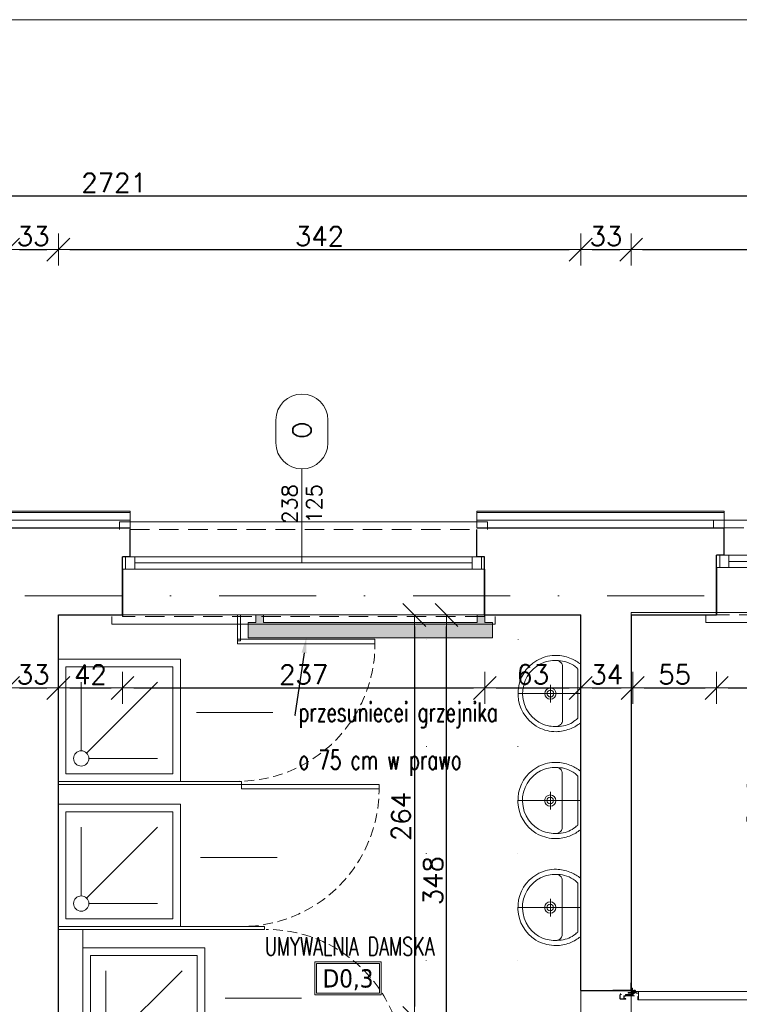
# Model space of a CAD drawing. Header units: millimetres. Extents: x 23192 to 177760, y -399809 to -79279.
# Tile 229 of 256: x 59347 to 59818, y -197768 to -197123. Entities that reach past the tile are written whole.
import ezdxf
from ezdxf import colors
from ezdxf.entities.mleader import LeaderData, LeaderLine
from ezdxf.enums import TextEntityAlignment as Align
from ezdxf.math import Vec2, Vec3

# ---------------------------------------------------------------- set-up
doc = ezdxf.new("R2010")
doc.units = ezdxf.units.MM
for name, pattern in [('CARKOVANA', [7.5, 5, -2.5]), ('CENTER', [0.6, 0.375, -0.075, 0.075, -0.075]), ('DASHDOT', [25.4, 12.7, -6.35, 0, -6.35]), ('DOT', [6.35, 0, -6.35]), ('HIDDEN', [9.525, 6.35, -3.175]), ('Hidden Line', [391.222223, 282.222223, -109])]:
    doc.linetypes.add(name, pattern=pattern)
doc.layers.get('0').update_dxf_attribs({"lineweight": 0})
for name, color, linetype, lineweight in [('!! 0_ Istn-okna', 6, 'Continuous', 13), ('!! 0_ Istn-sciany', 3, 'Continuous', 30), ('!! 0_ Istn-widok', 1, 'Continuous', 15), ('!! 0_Istn-cienka', 4, 'Continuous', 9), ('!! 0_Opis_okna', 8, 'Continuous', 15), ('!! 0_Opis_pom', 9, 'Continuous', 13), ('!! 0_Osie', 1, 'DASHDOT', 13), ('!! 1_ tynk zewn  - nowy', 21, 'Continuous', 20), ('!! 2 ZABUDOWA GK-MDF', 54, 'Continuous', 13), ('!! 2_ remont Ocieplenie', 4, 'ZIGZAG', 5), ('!! 2_Drzwi - nowe remont', 33, 'Continuous', 9), ('!! 2_LEGENDA', 253, 'Continuous', 13), ('!! 2_wypos-sanitarne', 240, 'Continuous', 9), ('!! wymiary osi', 250, 'Continuous', 9), ('0-osie-liniA', 14, 'DASHDOT', 5)]:
    doc.layers.add(name, color=color, linetype=linetype, lineweight=lineweight)
for name, color, linetype, lineweight, plot in [('!! 0_Istn-grzejniki', 7, 'Continuous', 0, False), ('!! 0_ramki', 66, 'Continuous', 9, False), ('Powierzchnia', 140, 'Continuous', 5, False)]:
    doc.layers.add(name, color=color, linetype=linetype, lineweight=lineweight, plot=plot)
doc.layers.add('!! 1_Wyburzenia', color=252, linetype='CARKOVANA', lineweight=13, true_color=0x696969)
doc.styles.add('ARCHETYP', font='romans.shx', dxfattribs={"height": 15})
doc.styles.add('ARIAL', font='tahoma.ttf')
doc.styles.add('ROMANS', font='romans', dxfattribs={"width": 0.7, "height": 12.5})
doc.styles.add('TXT', font='simplex.shx')
doc.linetypes.add('ZIGZAG', pattern='A,0.00254,-5.08,[131,ltypeshp.shx,S=5.08,R=0,X=-5.08,Y=0],-10.16,[131,ltypeshp.shx,S=5.08,R=180,X=5.08,Y=0],-5.08', length=20.32254)
doc.dimstyles.new('DIM50', dxfattribs={"dimscale": 5, "dimtxt": 2.5, "dimasz": 1.5, "dimexe": 0, "dimexo": 0, "dimgap": 0.5, "dimtad": 1, "dimdec": 4, "dimrnd": 0.5, "dimdsep": 46, "dimtxsty": 'TXT', "dimblk1": 'TICK1', "dimblk2": 'TICK1', "dimsah": 1, "dimcen": 0, "dimse1": 1, "dimse2": 1, "dimclrd": 1, "dimclre": 7, "dimclrt": 9, "dimadec": 0, "dimazin": 0, "dimtfac": 1, "dimtdec": 4, "dimtmove": 2, "dimatfit": 3, "dimldrblk": 'TICK1', "dimfxl": 1, "dimtolj": 1, "dimarcsym": 0})

# ---------------------------------------------------------------- blocks, each defined once
blk = doc.blocks.new('okno 2')
at = {"layer": '!! 0_ Istn-okna'}
for points in [[(48598.98, -198670.56), (48361.98, -198670.56)], [(48598.98, -198678.56), (48361.98, -198678.56)], [(48590.98, -198674.56), (48369.98, -198674.56)]]:
    blk.add_lwpolyline(points, dxfattribs=at)
for points in [[(48369.98, -198670.56), (48363.98, -198670.56), (48363.98, -198678.56), (48369.98, -198678.56)], [(48596.98, -198670.56), (48590.98, -198670.56), (48590.98, -198678.56), (48596.98, -198678.56)]]:
    blk.add_lwpolyline(points, close=True, dxfattribs=at)
at = {"layer": '!! 0_ Istn-sciany'}
for points in [[(48366.98, -198670.56), (48366.98, -198652.56)], [(48593.98, -198670.56), (48593.98, -198652.56)], [(48366.98, -198670.56), (48361.98, -198670.56)], [(48361.98, -198678.56), (48361.98, -198670.56)], [(48598.98, -198670.56), (48593.98, -198670.56)], [(48598.98, -198678.56), (48598.98, -198670.56)], [(48361.98, -198678.56), (48361.98, -198709.56)], [(48598.98, -198678.56), (48598.98, -198709.56)]]:
    blk.add_lwpolyline(points, dxfattribs=at)
at = {"layer": '!! 0_ Istn-widok'}
for points in [[(48359.98, -198647.56), (48600.98, -198647.56)], [(48359.98, -198652.56), (48359.98, -198647.56)], [(48600.98, -198652.56), (48600.98, -198647.56)], [(48354.98, -198709.56), (48354.98, -198714.56)], [(48605.98, -198709.56), (48605.98, -198714.56)], [(48605.98, -198714.56), (48354.98, -198714.56)]]:
    blk.add_lwpolyline(points, dxfattribs=at)
at = {"layer": '!! 0_Istn-cienka', "linetype": 'HIDDEN', "ltscale": 2}
for points in [[(48366.98, -198652.56), (48593.98, -198652.56)], [(48598.98, -198709.56), (48361.98, -198709.56)]]:
    blk.add_lwpolyline(points, dxfattribs=at)
blk = doc.blocks.new('BLOK OSI')
at = {"layer": '0-osie-liniA', "ltscale": 5}
blk.add_lwpolyline([(48624.30568, -197562.0883), (53810.60983, -197562.0883)], dxfattribs=at)
blk = doc.blocks.new('drzwi giszet')
blk.add_lwpolyline([(68617.39, -194499.27), (68617.39, -194409.27), (68620.39, -194409.27), (68620.39, -194499.27)], close=True)
blk.add_lwpolyline([(68572.43, -194476.09), (68572.43, -194526.09)])
at = {"linetype": 'HIDDEN'}
blk.add_arc((68617.39, -194499.27), 90, 88.08979, 179.99999, dxfattribs=at)
blk = doc.blocks.new('prysznic')
at = {"layer": '!! 2_wypos-sanitarne'}
for points in [[(39554.32, -197588.58), (39634.32, -197588.58), (39634.32, -197668.58), (39554.32, -197668.58)], [(39559.32, -197593.58), (39629.32, -197593.58), (39629.32, -197663.58), (39559.32, -197663.58)]]:
    blk.add_lwpolyline(points, close=True, dxfattribs=at)
for points in [[(39569.32, -197603.58), (39614.32, -197603.58)], [(39615.78, -197607.12), (39569.32, -197653.58)], [(39619.32, -197608.58), (39619.32, -197653.58)]]:
    blk.add_lwpolyline(points, dxfattribs=at)
blk.add_circle((39619.32, -197603.58), 5, dxfattribs=at)
blk = doc.blocks.new('A$C527aaae0')
at = {"lineweight": 5}
for points in [[(0, 0), (0, -0.4111)], [(0.1863, -0.1214), (0.1863, -0.1211)], [(0.1863, -0.1211), (0.1863, -0.1214)], [(-0.0573, -0.1985), (0.0582, -0.1985)]]:
    blk.add_lwpolyline(points, dxfattribs=at)
for points in [[(0.1915, -0.001), (0.1975, -0.0093), (0.203, -0.0173), (0.2082, -0.025), (0.213, -0.0326), (0.2175, -0.0402), (0.2216, -0.0479), (0.2255, -0.0558), (0.2292, -0.0639), (0.2328, -0.0735), (0.2366, -0.0845), (0.2399, -0.0953), (0.2429, -0.1061), (0.2453, -0.1169), (0.2473, -0.1278), (0.2487, -0.1389), (0.2495, -0.1502), (0.2498, -0.1618), (0.2492, -0.1766), (0.2478, -0.1918), (0.2457, -0.2067), (0.2428, -0.2214), (0.239, -0.2358), (0.2344, -0.25), (0.2289, -0.2639), (0.2225, -0.2775), (0.2132, -0.2936), (0.1947, -0.319), (0.174, -0.3415), (0.1513, -0.361), (0.1268, -0.3776), (0.1005, -0.391), (0.0726, -0.4011), (0.0432, -0.4079), (0.0125, -0.4112), (-0.0191, -0.4105), (-0.0495, -0.4063), (-0.0786, -0.3988), (-0.1062, -0.3881), (-0.1321, -0.3743), (-0.1563, -0.3574), (-0.1786, -0.3374), (-0.1988, -0.3143), (-0.2168, -0.2883), (-0.2237, -0.2746), (-0.2299, -0.2608), (-0.2353, -0.2468), (-0.24, -0.2327), (-0.2438, -0.2183), (-0.2467, -0.2037), (-0.2487, -0.1888), (-0.2498, -0.1735), (-0.2497, -0.1595), (-0.249, -0.1479), (-0.2479, -0.1367), (-0.2463, -0.1256), (-0.2444, -0.1148), (-0.242, -0.104), (-0.2392, -0.0932), (-0.2359, -0.0823), (-0.2322, -0.0712), (-0.2282, -0.0623), (-0.2242, -0.0541), (-0.22, -0.0461), (-0.2157, -0.0381), (-0.2113, -0.0303), (-0.2067, -0.0225), (-0.2019, -0.0148), (-0.1969, -0.0071), (-0.1921, -0.001)], [(0.1608, -0.0198), (0.1622, -0.0209), (0.1634, -0.022), (0.1645, -0.023), (0.1654, -0.024), (0.1663, -0.025), (0.1672, -0.0261), (0.1682, -0.0273), (0.1692, -0.0287), (0.1739, -0.0344), (0.1821, -0.0451), (0.1893, -0.0557), (0.1954, -0.0665), (0.2007, -0.0776), (0.2051, -0.0891), (0.2087, -0.1012), (0.2116, -0.114), (0.2138, -0.1277), (0.2152, -0.1416), (0.216, -0.1551), (0.2162, -0.1682), (0.2158, -0.181), (0.2146, -0.1937), (0.2128, -0.2063), (0.2103, -0.2189), (0.2069, -0.2316), (0.2007, -0.2493), (0.1874, -0.2756), (0.1704, -0.3001), (0.1499, -0.3221), (0.1263, -0.3413), (0.1, -0.3573), (0.0711, -0.3696), (0.0402, -0.3777), (0.0074, -0.3812), (-0.0248, -0.3802), (-0.0555, -0.3745), (-0.0846, -0.3645), (-0.1119, -0.3506), (-0.1369, -0.3331), (-0.1592, -0.3122), (-0.1785, -0.2885), (-0.1945, -0.2622), (-0.2053, -0.2373), (-0.2088, -0.2247), (-0.2117, -0.2119), (-0.2139, -0.1991), (-0.2155, -0.1862), (-0.2165, -0.1732), (-0.2167, -0.1601), (-0.2161, -0.147), (-0.2148, -0.1337), (-0.2129, -0.12), (-0.2097, -0.1056), (-0.2052, -0.0909), (-0.1995, -0.0763), (-0.1928, -0.0622), (-0.1851, -0.049), (-0.1767, -0.0372), (-0.1676, -0.0271), (-0.159, -0.0198)]]:
    blk.add_lwpolyline(points, close=True)
blk.add_lwpolyline([(0.2151, -0.1518), (0.2126, -0.1464), (0.21, -0.1415), (0.2071, -0.1372), (0.2038, -0.1333), (0.2, -0.1297), (0.1955, -0.1264), (0.1903, -0.1232), (0.1842, -0.1211), (-0.1851, -0.1211), (-0.1909, -0.1228), (-0.1959, -0.1256), (-0.2003, -0.1289), (-0.2043, -0.1326), (-0.2078, -0.1367), (-0.2109, -0.1413), (-0.2137, -0.1463), (-0.2163, -0.1518), (-0.2163, -0.1521)])
at = {"linetype": 'DOT'}
blk.add_lwpolyline([(-0.3533, -0.4109), (0.3467, -0.4109), (0.3467, -1.0109), (-0.3533, -1.0109)], close=True, dxfattribs=at)
for radius in [0.0371, 0.0219]:
    blk.add_circle((0.0005, -0.1995), radius)
blk = doc.blocks.new('zaw-dr-90-p')
at = {"color": 2, "linetype": 'CENTER', "ltscale": 0.2}
for p, q in [((12, 0), (-12, 0)), ((0, 12), (0, -12)), ((24.5, 24), (31, 24)), ((24.5, 19), (31, 19))]:
    blk.add_line(p, q, dxfattribs=at)
at = {"ltscale": 0.2}
for p, q in [((10, 12), (6.5, 12)), ((10, 0), (10, 6.5))]:
    blk.add_line(p, q, dxfattribs=at)
blk.add_lwpolyline([(0, 6.5), (23.5, 6.5, 0.414214), (28, 11), (28, 31), (24.5, 31), (24.5, 11, -0.414214), (23.5, 10), (0, 10, 4.561698), (7.6, 6.5), (4.9, 4.2)], format="xyb", dxfattribs=at)
blk.add_lwpolyline([(-0.2, -0.2), (-2.5, -0.2), (-2.5, 0.2), (-0.2, 0.2), (-0.2, 2.5), (0.2, 2.5), (0.2, 0.2), (2.8, 0.2), (2.8, -0.2), (0.2, -0.2), (0.2, -2.8), (-0.2, -2.8)], close=True)
blk.add_lwpolyline([(10, 10), (10, 39), (6.5, 39), (6.5, 10)], dxfattribs=at)
blk.add_circle((0, 0), 6.5, dxfattribs=at)
blk = doc.blocks.new('drzwi 90- sc 12')
for p, q in [((-13620.32, 20410.16), (-13620.32, 20313.77)), ((-13614.92, 20409.86), (-13620.32, 20409.86)), ((-13616.12, 20410.26), (-13620.22, 20410.26)), ((-13616.12, 20410.26), (-13620, 20410.26)), ((-13618.17, 20410.26), (-13616.22, 20410.26)), ((-13618.17, 20410.26), (-13616.22, 20410.26)), ((-13616.12, 20410.26), (-13616.12, 20411.46)), ((-13616.12, 20411.46), (-13615.02, 20411.46)), ((-13614.92, 20411.36), (-13614.92, 20313.77)), ((-13620.32, 20313.47), (-13620.32, 20317.97)), ((-13614.92, 20312.27), (-13614.92, 20317.97)), ((-13614.92, 20313.77), (-13620.32, 20313.77)), ((-13618.22, 20313.37), (-13620.22, 20313.37)), ((-13618.22, 20313.67), (-13618.22, 20313.37)), ((-13618.22, 20313.67), (-13616.42, 20313.67)), ((-13617.77, 20311.12), (-13617.77, 20305.72)), ((-13617.77, 20311.12), (-13617.77, 20305.72)), ((-13616.17, 20309.92), (-13617.37, 20309.92)), ((-13616.17, 20309.92), (-13616.17, 20311.02)), ((-13615.92, 20313.17), (-13615.92, 20312.17)), ((-13615.92, 20312.17), (-13615.02, 20312.17)), ((-13715.57, 20308.32), (-13715.57, 20308.56)), ((-13715.57, 20307.69), (-13715.57, 20308.56)), ((-13715.57, 20307.82), (-13715.57, 20308.56)), ((-13715.57, 20307.72), (-13715.37, 20307.72)), ((-13715.77, 20301.96), (-13716.27, 20301.96)), ((-13616.77, 20301.96), (-13616.27, 20301.96))]:
    blk.add_line(p, q)
for points in [[(-13665.27, 20284.96), (-13665.27, 20325.83)], [(-13615.57, 20309.64), (-13615.32, 20309.64), (-13615.32, 20309.82), (-13616.32, 20309.82), (-13616.32, 20309.64), (-13615.92, 20309.64)]]:
    blk.add_lwpolyline(points)
at = {"ltscale": 0.2}
for points in [[(-13715.57, 20307.51), (-13715.57, 20309.48, 0.414214), (-13715.91, 20309.82), (-13719.43, 20309.82, 0.414214), (-13719.77, 20309.48), (-13719.77, 20308.92), (-13719.59, 20308.92), (-13719.59, 20309.48, -0.414214), (-13719.43, 20309.64), (-13716.97, 20309.64)], [(-13716.97, 20309.64), (-13715.91, 20309.64, -0.414214), (-13715.75, 20309.48), (-13715.75, 20307.51)], [(-13615.92, 20309.64), (-13616.63, 20309.64, 0.414214), (-13616.79, 20309.48), (-13616.79, 20305.58, -0.414214), (-13617.13, 20305.24), (-13617.58, 20305.24, 0.414214), (-13617.74, 20305.08), (-13617.74, 20304.48, -0.414214), (-13618.08, 20304.14), (-13619.26, 20304.14, -0.414214), (-13619.6, 20304.48), (-13619.6, 20305.15, 1), (-13619.79, 20305.15), (-13619.79, 20301.96, 0.414214), (-13619.63, 20301.8), (-13617.11, 20301.8, 0.414214), (-13616.95, 20301.96), (-13616.95, 20302.52), (-13616.77, 20302.52), (-13616.77, 20301.96, -0.414214), (-13617.11, 20301.62), (-13619.63, 20301.62, -0.414214), (-13619.97, 20301.96), (-13619.97, 20305.15, -1), (-13619.42, 20305.15), (-13619.42, 20304.48, 0.414214), (-13619.26, 20304.32), (-13618.08, 20304.32, 0.414214), (-13617.92, 20304.48), (-13617.92, 20305.08, -0.414214), (-13617.58, 20305.42), (-13617.13, 20305.42, 0.414214), (-13616.97, 20305.58), (-13616.97, 20309.48, -0.414214), (-13616.63, 20309.82), (-13613.11, 20309.82, -0.414214), (-13612.77, 20309.48), (-13612.77, 20308.92), (-13612.95, 20308.92), (-13612.95, 20309.48, 0.414214), (-13613.11, 20309.64), (-13615.57, 20309.64)], [(-13715.75, 20307.76), (-13715.75, 20305.58, 0.414214), (-13715.41, 20305.24), (-13714.96, 20305.24, -0.414214), (-13714.8, 20305.08), (-13714.8, 20304.48, 0.414214), (-13714.46, 20304.14), (-13713.28, 20304.14, 0.414214), (-13712.94, 20304.48), (-13712.94, 20305.15, -1), (-13712.75, 20305.15), (-13712.75, 20301.96, -0.414214), (-13712.91, 20301.8), (-13715.43, 20301.8, -0.414214), (-13715.59, 20301.96), (-13715.59, 20302.52), (-13715.77, 20302.52), (-13715.77, 20301.96, 0.414214), (-13715.43, 20301.62), (-13712.91, 20301.62, 0.414214), (-13712.57, 20301.96), (-13712.57, 20305.15, 1), (-13713.12, 20305.15), (-13713.12, 20304.48, -0.414214), (-13713.28, 20304.32), (-13714.46, 20304.32, -0.414214), (-13714.62, 20304.48), (-13714.62, 20305.08, 0.414214), (-13714.96, 20305.42), (-13715.41, 20305.42, -0.414214), (-13715.57, 20305.58), (-13715.57, 20307.64)]]:
    blk.add_lwpolyline(points, format="xyb", dxfattribs=at)
at = {"lineweight": 30}
for points in [[(-13716.27, 20308.92), (-13721.27, 20308.92)], [(-13716.27, 20308.92), (-13716.27, 20296.92)], [(-13614.27, 20308.92), (-13609.27, 20308.92)], [(-13614.27, 20308.92), (-13614.27, 20296.92)]]:
    blk.add_lwpolyline(points, dxfattribs=at)
blk.add_lwpolyline([(-13616.79, 20308.82), (-13616.97, 20308.82), (-13616.97, 20307.42), (-13616.79, 20307.42)], close=True)
for centre, radius, start, end in [((-13620.22, 20410.16), 0.1, 90, 180), ((-13615.02, 20411.36), 0.1, 0, 90), ((-13620.22, 20313.47), 0.1, 180, 270), ((-13616.42, 20313.17), 0.5, 0, 90), ((-13616.27, 20311.02), 0.1, 0, 90), ((-13615.02, 20312.27), 0.1, 270, 0)]:
    blk.add_arc(centre, radius, start, end)
at = {"linetype": 'Hidden Line', "lineweight": 9, "ltscale": 0.05}
blk.add_arc((-13615.5, 20305.14), 99.12, 94.80054, 177.69442, dxfattribs=at)
at = {"xscale": 0.09999999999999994, "yscale": 0.09999999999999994, "zscale": 0.09999999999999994, "rotation": 180.0000000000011}
blk.add_blockref('zaw-dr-90-p', (-13614.92, 20310.92), dxfattribs=at)
blk = doc.blocks.new('1_ok-opis')
blk.add_line((0, 111.61), (0, 50))
for points in [[(-17, 128.61), (-17, 143.61)], [(17, 128.61), (17, 143.61)]]:
    blk.add_lwpolyline(points)
for centre, start, end in [((0, 143.61), 0, 180), ((0, 128.61), 180, 0)]:
    blk.add_arc(centre, 17, start, end)
at = {"style": 'ARCHETYP'}
for tag, height, rotation, p in [('NR', 12, 90, (0, 136.9)), ('NR', 12, 270, (0, 136.9)), ('SZEROKOŚĆ', 10, 90, (-8, 78.29)), ('WYSOKOŚĆ', 10, 270, (-8, 78.29)), ('WYSOKOŚĆ', 10, 90, (8, 78.29)), ('SZEROKOŚĆ', 10, 270, (8, 78.29))]:
    blk.add_attdef(tag, text='', height=height, rotation=rotation, dxfattribs=at).set_placement(p, align=Align.MIDDLE)
blk = doc.blocks.new('TICK1')
at = {"color": 2}
blk.add_line((-1, -1), (1, 1), dxfattribs=at)
at = {"color": 0}
for p, q in [((0, -1.4), (0, 1.4)), ((0, 0), (-1, 0))]:
    blk.add_line(p, q, dxfattribs=at)
blk = doc.blocks.new('*D2878')
at = {"layer": '!! wymiary osi', "color": 1, "lineweight": -2, "transparency": 16777216}
blk.add_line((60762.07, -197238.92), (58056.07, -197238.92), dxfattribs=at)
at = {"layer": 'DEFPOINTS', "color": 0, "transparency": 16777216}
for p in [(58048.57, -197238.92), (58048.57, -197445.13), (60769.57, -197445.13)]:
    blk.add_point(p, dxfattribs=at)
at = {"layer": '!! wymiary osi', "color": 1, "lineweight": -2, "transparency": 16777216, "xscale": 7.5, "yscale": 7.5, "zscale": 7.5, "rotation": 180}
blk.add_blockref('TICK1', (58048.57, -197238.92), dxfattribs=at)
at = {"layer": '!! wymiary osi', "color": 1, "lineweight": -2, "transparency": 16777216, "xscale": 7.5, "yscale": 7.5, "zscale": 7.5}
blk.add_blockref('TICK1', (60769.57, -197238.92), dxfattribs=at)
at = {"layer": '!! wymiary osi', "color": 9, "transparency": 16777216, "insert": (59409.07, -197230.17), "char_height": 12.5, "attachment_point": 5, "style": 'TXT'}
blk.add_mtext('\\A1;2721', dxfattribs=at)
blk = doc.blocks.new('*D2884')
at = {"layer": '!! wymiary osi', "color": 1, "lineweight": -2, "transparency": 16777216}
blk.add_line((59347.07, -197273.91), (59365.07, -197273.91), dxfattribs=at)
at = {"layer": 'DEFPOINTS', "color": 0, "transparency": 16777216}
for p in [(59372.57, -197273.91), (59339.57, -197513.13), (59372.57, -197513.13)]:
    blk.add_point(p, dxfattribs=at)
at = {"layer": '!! wymiary osi', "color": 1, "lineweight": -2, "transparency": 16777216, "xscale": 7.5, "yscale": 7.5, "zscale": 7.5, "rotation": 180}
blk.add_blockref('TICK1', (59339.57, -197273.91), dxfattribs=at)
at = {"layer": '!! wymiary osi', "color": 1, "lineweight": -2, "transparency": 16777216, "xscale": 7.5, "yscale": 7.5, "zscale": 7.5}
blk.add_blockref('TICK1', (59372.57, -197273.91), dxfattribs=at)
at = {"layer": '!! wymiary osi', "color": 9, "transparency": 16777216, "insert": (59356.07, -197265.16), "char_height": 12.5, "attachment_point": 5, "style": 'TXT'}
blk.add_mtext('\\A1;33', dxfattribs=at)
blk = doc.blocks.new('*D2885')
at = {"layer": '!! wymiary osi', "color": 1, "lineweight": -2, "transparency": 16777216}
blk.add_line((59380.07, -197273.91), (59707.07, -197273.91), dxfattribs=at)
at = {"layer": 'DEFPOINTS', "color": 0, "transparency": 16777216}
for p in [(59714.57, -197273.91), (59372.57, -197513.13), (59714.57, -197513.13)]:
    blk.add_point(p, dxfattribs=at)
at = {"layer": '!! wymiary osi', "color": 1, "lineweight": -2, "transparency": 16777216, "xscale": 7.5, "yscale": 7.5, "zscale": 7.5, "rotation": 180}
blk.add_blockref('TICK1', (59372.57, -197273.91), dxfattribs=at)
at = {"layer": '!! wymiary osi', "color": 1, "lineweight": -2, "transparency": 16777216, "xscale": 7.5, "yscale": 7.5, "zscale": 7.5}
blk.add_blockref('TICK1', (59714.57, -197273.91), dxfattribs=at)
at = {"layer": '!! wymiary osi', "color": 9, "transparency": 16777216, "insert": (59543.57, -197265.16), "char_height": 12.5, "attachment_point": 5, "style": 'TXT'}
blk.add_mtext('\\A1;342', dxfattribs=at)
blk = doc.blocks.new('*D2886')
at = {"layer": '!! wymiary osi', "color": 1, "lineweight": -2, "transparency": 16777216}
blk.add_line((59722.07, -197273.91), (59740.07, -197273.91), dxfattribs=at)
at = {"layer": 'DEFPOINTS', "color": 0, "transparency": 16777216}
for p in [(59747.57, -197273.91), (59714.57, -197513.13), (59747.57, -197513.13)]:
    blk.add_point(p, dxfattribs=at)
at = {"layer": '!! wymiary osi', "color": 1, "lineweight": -2, "transparency": 16777216, "xscale": 7.5, "yscale": 7.5, "zscale": 7.5, "rotation": 180}
blk.add_blockref('TICK1', (59714.57, -197273.91), dxfattribs=at)
at = {"layer": '!! wymiary osi', "color": 1, "lineweight": -2, "transparency": 16777216, "xscale": 7.5, "yscale": 7.5, "zscale": 7.5}
blk.add_blockref('TICK1', (59747.57, -197273.91), dxfattribs=at)
at = {"layer": '!! wymiary osi', "color": 9, "transparency": 16777216, "insert": (59731.07, -197265.16), "char_height": 12.5, "attachment_point": 5, "style": 'TXT'}
blk.add_mtext('\\A1;33', dxfattribs=at)
blk = doc.blocks.new('*D2887')
at = {"layer": '!! wymiary osi', "color": 1, "lineweight": -2, "transparency": 16777216}
blk.add_line((59755.07, -197273.91), (60157.07, -197273.91), dxfattribs=at)
at = {"layer": 'DEFPOINTS', "color": 0, "transparency": 16777216}
for p in [(60164.57, -197273.91), (59747.57, -197513.13), (60164.57, -197513.13)]:
    blk.add_point(p, dxfattribs=at)
at = {"layer": '!! wymiary osi', "color": 1, "lineweight": -2, "transparency": 16777216, "xscale": 7.5, "yscale": 7.5, "zscale": 7.5, "rotation": 180}
blk.add_blockref('TICK1', (59747.57, -197273.91), dxfattribs=at)
at = {"layer": '!! wymiary osi', "color": 1, "lineweight": -2, "transparency": 16777216, "xscale": 7.5, "yscale": 7.5, "zscale": 7.5}
blk.add_blockref('TICK1', (60164.57, -197273.91), dxfattribs=at)
at = {"layer": '!! wymiary osi', "color": 9, "transparency": 16777216, "insert": (59956.07, -197265.16), "char_height": 12.5, "attachment_point": 5, "style": 'TXT'}
blk.add_mtext('\\A1;417', dxfattribs=at)
blk = doc.blocks.new('*D2967')
at = {"layer": '!! wymiary osi', "color": 1, "lineweight": -2, "transparency": 16777216}
blk.add_line((59347.07, -197560.93), (59365.07, -197560.93), dxfattribs=at)
at = {"layer": 'DEFPOINTS', "color": 0, "transparency": 16777216}
for p in [(59339.57, -197524.3), (59372.57, -197524.3), (59372.57, -197560.93)]:
    blk.add_point(p, dxfattribs=at)
at = {"layer": '!! wymiary osi', "color": 1, "lineweight": -2, "transparency": 16777216, "xscale": 7.5, "yscale": 7.5, "zscale": 7.5, "rotation": 180}
blk.add_blockref('TICK1', (59339.57, -197560.93), dxfattribs=at)
at = {"layer": '!! wymiary osi', "color": 1, "lineweight": -2, "transparency": 16777216, "xscale": 7.5, "yscale": 7.5, "zscale": 7.5}
blk.add_blockref('TICK1', (59372.57, -197560.93), dxfattribs=at)
at = {"layer": '!! wymiary osi', "color": 9, "transparency": 16777216, "insert": (59356.07, -197552.18), "char_height": 12.5, "attachment_point": 5, "style": 'TXT'}
blk.add_mtext('\\A1;33', dxfattribs=at)
blk = doc.blocks.new('*D2968')
at = {"layer": '!! wymiary osi', "color": 1, "lineweight": -2, "transparency": 16777216}
blk.add_line((59380.07, -197560.93), (59407.07, -197560.93), dxfattribs=at)
at = {"layer": 'DEFPOINTS', "color": 0, "transparency": 16777216}
for p in [(59372.57, -197524.3), (59414.57, -197524.3), (59414.57, -197560.93)]:
    blk.add_point(p, dxfattribs=at)
at = {"layer": '!! wymiary osi', "color": 1, "lineweight": -2, "transparency": 16777216, "xscale": 7.5, "yscale": 7.5, "zscale": 7.5, "rotation": 180}
blk.add_blockref('TICK1', (59372.57, -197560.93), dxfattribs=at)
at = {"layer": '!! wymiary osi', "color": 1, "lineweight": -2, "transparency": 16777216, "xscale": 7.5, "yscale": 7.5, "zscale": 7.5}
blk.add_blockref('TICK1', (59414.57, -197560.93), dxfattribs=at)
at = {"layer": '!! wymiary osi', "color": 9, "transparency": 16777216, "insert": (59393.57, -197552.18), "char_height": 12.5, "attachment_point": 5, "style": 'TXT'}
blk.add_mtext('\\A1;42', dxfattribs=at)
blk = doc.blocks.new('*D2969')
at = {"layer": '!! wymiary osi', "color": 1, "lineweight": -2, "transparency": 16777216}
blk.add_line((59422.07, -197560.93), (59644.32, -197560.93), dxfattribs=at)
at = {"layer": 'DEFPOINTS', "color": 0, "transparency": 16777216}
for p in [(59414.57, -197524.3), (59651.82, -197524.3), (59651.82, -197560.93)]:
    blk.add_point(p, dxfattribs=at)
at = {"layer": '!! wymiary osi', "color": 1, "lineweight": -2, "transparency": 16777216, "xscale": 7.5, "yscale": 7.5, "zscale": 7.5, "rotation": 180}
blk.add_blockref('TICK1', (59414.57, -197560.93), dxfattribs=at)
at = {"layer": '!! wymiary osi', "color": 1, "lineweight": -2, "transparency": 16777216, "xscale": 7.5, "yscale": 7.5, "zscale": 7.5}
blk.add_blockref('TICK1', (59651.82, -197560.93), dxfattribs=at)
at = {"layer": '!! wymiary osi', "color": 9, "transparency": 16777216, "insert": (59533.19, -197552.18), "char_height": 12.5, "attachment_point": 5, "style": 'TXT'}
blk.add_mtext('\\A1;237', dxfattribs=at)
blk = doc.blocks.new('*D2970')
at = {"layer": '!! wymiary osi', "color": 1, "lineweight": -2, "transparency": 16777216}
blk.add_line((59659.32, -197560.93), (59707.07, -197560.93), dxfattribs=at)
at = {"layer": 'DEFPOINTS', "color": 0, "transparency": 16777216}
for p in [(59651.82, -197524.3), (59714.57, -197524.3), (59714.57, -197560.93)]:
    blk.add_point(p, dxfattribs=at)
at = {"layer": '!! wymiary osi', "color": 1, "lineweight": -2, "transparency": 16777216, "xscale": 7.5, "yscale": 7.5, "zscale": 7.5, "rotation": 180}
blk.add_blockref('TICK1', (59651.82, -197560.93), dxfattribs=at)
at = {"layer": '!! wymiary osi', "color": 1, "lineweight": -2, "transparency": 16777216, "xscale": 7.5, "yscale": 7.5, "zscale": 7.5}
blk.add_blockref('TICK1', (59714.57, -197560.93), dxfattribs=at)
at = {"layer": '!! wymiary osi', "color": 9, "transparency": 16777216, "insert": (59683.19, -197552.18), "char_height": 12.5, "attachment_point": 5, "style": 'TXT'}
blk.add_mtext('\\A1;63', dxfattribs=at)
blk = doc.blocks.new('*D2971')
at = {"layer": '!! wymiary osi', "color": 1, "lineweight": -2, "transparency": 16777216}
blk.add_line((59722.07, -197560.93), (59741.09, -197560.93), dxfattribs=at)
at = {"layer": 'DEFPOINTS', "color": 0, "transparency": 16777216}
for p in [(59714.57, -197524.3), (59748.59, -197524.3), (59748.59, -197560.93)]:
    blk.add_point(p, dxfattribs=at)
at = {"layer": '!! wymiary osi', "color": 1, "lineweight": -2, "transparency": 16777216, "xscale": 7.5, "yscale": 7.5, "zscale": 7.5, "rotation": 180}
blk.add_blockref('TICK1', (59714.57, -197560.93), dxfattribs=at)
at = {"layer": '!! wymiary osi', "color": 1, "lineweight": -2, "transparency": 16777216, "xscale": 7.5, "yscale": 7.5, "zscale": 7.5}
blk.add_blockref('TICK1', (59748.59, -197560.93), dxfattribs=at)
at = {"layer": '!! wymiary osi', "color": 9, "transparency": 16777216, "insert": (59731.58, -197552.18), "char_height": 12.5, "attachment_point": 5, "style": 'TXT'}
blk.add_mtext('\\A1;34', dxfattribs=at)
blk = doc.blocks.new('*D2972')
at = {"layer": '!! wymiary osi', "color": 1, "lineweight": -2, "transparency": 16777216}
blk.add_line((59756.09, -197560.93), (59796.07, -197560.93), dxfattribs=at)
at = {"layer": 'DEFPOINTS', "color": 0, "transparency": 16777216}
for p in [(59748.59, -197524.3), (59803.57, -197524.3), (59803.57, -197560.93)]:
    blk.add_point(p, dxfattribs=at)
at = {"layer": '!! wymiary osi', "color": 1, "lineweight": -2, "transparency": 16777216, "xscale": 7.5, "yscale": 7.5, "zscale": 7.5, "rotation": 180}
blk.add_blockref('TICK1', (59748.59, -197560.93), dxfattribs=at)
at = {"layer": '!! wymiary osi', "color": 1, "lineweight": -2, "transparency": 16777216, "xscale": 7.5, "yscale": 7.5, "zscale": 7.5}
blk.add_blockref('TICK1', (59803.57, -197560.93), dxfattribs=at)
at = {"layer": '!! wymiary osi', "color": 9, "transparency": 16777216, "insert": (59776.08, -197552.18), "char_height": 12.5, "attachment_point": 5, "style": 'TXT'}
blk.add_mtext('\\A1;55', dxfattribs=at)
blk = doc.blocks.new('*D2973')
at = {"layer": '!! wymiary osi', "color": 1, "lineweight": -2, "transparency": 16777216}
blk.add_line((59811.07, -197560.93), (60033.07, -197560.93), dxfattribs=at)
at = {"layer": 'DEFPOINTS', "color": 0, "transparency": 16777216}
for p in [(59803.57, -197524.3), (60040.57, -197524.3), (60040.57, -197560.93)]:
    blk.add_point(p, dxfattribs=at)
at = {"layer": '!! wymiary osi', "color": 1, "lineweight": -2, "transparency": 16777216, "xscale": 7.5, "yscale": 7.5, "zscale": 7.5, "rotation": 180}
blk.add_blockref('TICK1', (59803.57, -197560.93), dxfattribs=at)
at = {"layer": '!! wymiary osi', "color": 1, "lineweight": -2, "transparency": 16777216, "xscale": 7.5, "yscale": 7.5, "zscale": 7.5}
blk.add_blockref('TICK1', (60040.57, -197560.93), dxfattribs=at)
at = {"layer": '!! wymiary osi', "color": 9, "transparency": 16777216, "insert": (59922.07, -197552.18), "char_height": 12.5, "attachment_point": 5, "style": 'TXT'}
blk.add_mtext('\\A1;237', dxfattribs=at)
blk = doc.blocks.new('*D2983')
at = {"layer": '!! wymiary osi', "color": 1, "lineweight": -2, "transparency": 16777216}
blk.add_line((59838.74, -197520.63), (59838.74, -197751.63), dxfattribs=at)
at = {"layer": 'DEFPOINTS', "color": 0, "transparency": 16777216}
for p in [(59794.2, -197513.13), (59793.18, -197759.13), (59838.74, -197759.13)]:
    blk.add_point(p, dxfattribs=at)
at = {"layer": '!! wymiary osi', "color": 1, "lineweight": -2, "transparency": 16777216, "xscale": 7.5, "yscale": 7.5, "zscale": 7.5}
for p, rotation in [((59838.74, -197513.13), 90), ((59838.74, -197759.13), 270)]:
    blk.add_blockref('TICK1', p, dxfattribs=dict(at, rotation=rotation))
at = {"layer": '!! wymiary osi', "color": 9, "transparency": 16777216, "insert": (59829.99, -197636.13), "char_height": 12.5, "attachment_point": 5, "rotation": 90, "style": 'TXT'}
blk.add_mtext('\\A1;246', dxfattribs=at)
blk = doc.blocks.new('*D2984')
at = {"layer": '!! wymiary osi', "color": 1, "lineweight": -2, "transparency": 16777216}
blk.add_line((59838.74, -197766.63), (59838.74, -197853.63), dxfattribs=at)
at = {"layer": 'DEFPOINTS', "color": 0, "transparency": 16777216}
for p in [(59793.18, -197759.13), (59793.18, -197861.13), (59838.74, -197861.13)]:
    blk.add_point(p, dxfattribs=at)
at = {"layer": '!! wymiary osi', "color": 1, "lineweight": -2, "transparency": 16777216, "xscale": 7.5, "yscale": 7.5, "zscale": 7.5}
for p, rotation in [((59838.74, -197759.13), 90), ((59838.74, -197861.13), 270)]:
    blk.add_blockref('TICK1', p, dxfattribs=dict(at, rotation=rotation))
at = {"layer": '!! wymiary osi', "color": 9, "transparency": 16777216, "insert": (59829.99, -197810.13), "char_height": 12.5, "attachment_point": 5, "rotation": 90, "style": 'TXT'}
blk.add_mtext('\\A1;102', dxfattribs=at)
blk = doc.blocks.new('*D3011')
at = {"layer": '!! wymiary osi', "color": 1, "lineweight": -2, "transparency": 16777216}
blk.add_line((59605.67, -197520.63), (59605.67, -197769.63), dxfattribs=at)
at = {"layer": 'DEFPOINTS', "color": 0, "transparency": 16777216}
for p in [(59347.47, -197513.13), (59347.47, -197777.13), (59605.67, -197777.13)]:
    blk.add_point(p, dxfattribs=at)
at = {"layer": '!! wymiary osi', "color": 1, "lineweight": -2, "transparency": 16777216, "xscale": 7.5, "yscale": 7.5, "zscale": 7.5}
for p, rotation in [((59605.67, -197513.13), 90), ((59605.67, -197777.13), 270)]:
    blk.add_blockref('TICK1', p, dxfattribs=dict(at, rotation=rotation))
at = {"layer": '!! wymiary osi', "color": 9, "transparency": 16777216, "insert": (59596.92, -197645.13), "char_height": 12.5, "attachment_point": 5, "rotation": 90, "style": 'TXT'}
blk.add_mtext('\\A1;264', dxfattribs=at)
blk = doc.blocks.new('*D3016')
at = {"layer": '!! wymiary osi', "color": 1, "lineweight": -2, "transparency": 16777216}
blk.add_line((59626.68, -197853.63), (59626.68, -197520.63), dxfattribs=at)
at = {"layer": 'DEFPOINTS', "color": 0, "transparency": 16777216}
for p in [(59626.68, -197513.13), (59711.68, -197513.13), (59626.68, -197861.13)]:
    blk.add_point(p, dxfattribs=at)
at = {"layer": '!! wymiary osi', "color": 1, "lineweight": -2, "transparency": 16777216, "xscale": 7.5, "yscale": 7.5, "zscale": 7.5}
for p, rotation in [((59626.68, -197513.13), 90), ((59626.68, -197861.13), 270)]:
    blk.add_blockref('TICK1', p, dxfattribs=dict(at, rotation=rotation))
at = {"layer": '!! wymiary osi', "color": 9, "transparency": 16777216, "insert": (59617.93, -197687.13), "char_height": 12.5, "attachment_point": 5, "rotation": 90, "style": 'TXT'}
blk.add_mtext('\\A1;348', dxfattribs=at)

msp = doc.modelspace()

# ---------------------------------------------------------------- hatches: boundary and pattern name
at = {"layer": '!! 0_Istn-grzejniki'}
h = msp.add_hatch(color=0, dxfattribs=at)
h.dxf.hatch_style = 1
h.paths.add_polyline_path([(59651.81567, -197513.12813), (59651.81567, -197518.12813), (59656.81567, -197518.12813), (59656.81567, -197528.12813), (59496.81567, -197528.12813), (59496.81567, -197518.12813), (59501.81567, -197518.12813), (59501.81567, -197513.12813), (59506.81567, -197513.12813), (59506.81567, -197518.12813), (59646.81567, -197518.12813), (59646.81567, -197513.12813)])

# ---------------------------------------------------------------- linework, layer by layer
at = {"layer": '!! 0_ Istn-sciany'}
for points in [[(59245.56735, -197456.12813), (59419.56735, -197456.12813)], [(59245.56735, -197456.12813), (59419.56735, -197456.12813)], [(59646.56735, -197456.12813), (59808.56735, -197456.12813)], [(59646.56735, -197456.12813), (59808.56735, -197456.12813)], [(59414.56735, -197513.12813), (59414.56735, -197475.12813)], [(59414.56735, -197513.12813), (59414.56735, -197475.12813)], [(59651.56735, -197513.12813), (59651.56735, -197475.12813)], [(59651.56735, -197513.12813), (59651.56735, -197475.12813)], [(59803.56735, -197513.12813), (59803.56735, -197475.12813)], [(59372.56735, -197513.12813), (59414.56735, -197513.12813)], [(59372.56735, -197777.12813), (59372.56735, -197513.12813)], [(59651.56735, -197513.12813), (59714.56735, -197513.12813)], [(59714.56735, -197759.12813), (59714.56735, -197513.12813)], [(59747.56735, -197513.12813), (59747.56735, -197759.12813)], [(59747.56735, -197513.12813), (59803.56735, -197513.12813)], [(59714.56735, -197759.12813), (59747.56735, -197759.12813)]]:
    msp.add_lwpolyline(points, dxfattribs=at)
at = {"layer": '!! 0_Istn-grzejniki'}
msp.add_lwpolyline([(59651.81567, -197513.12813), (59651.81567, -197518.12813), (59656.81567, -197518.12813), (59656.81567, -197528.12813), (59496.81567, -197528.12813), (59496.81567, -197518.12813), (59501.81567, -197518.12813), (59501.81567, -197513.12813), (59506.81567, -197513.12813), (59506.81567, -197518.12813), (59646.81567, -197518.12813), (59646.81567, -197513.12813)], close=True, dxfattribs=at)
at = {"layer": '!! 0_Opis_pom', "ltscale": 0.7}
for points in [[(59540.49866, -197762.02316), (59584.01866, -197762.02316), (59584.01866, -197740.26316), (59540.49866, -197740.26316)], [(59541.58666, -197760.93516), (59582.93066, -197760.93516), (59582.93066, -197741.35116), (59541.58666, -197741.35116)]]:
    msp.add_lwpolyline(points, close=True, dxfattribs=at)
at = {"layer": '!! 0_ramki'}
msp.add_lwpolyline([(57385.28509, -197123.38038), (61585.28509, -197123.38038), (61585.28509, -200093.38038), (57385.28509, -200093.38038)], close=True, dxfattribs=at)
at = {"layer": '!! 1_ tynk zewn  - nowy'}
for points in [[(59245.56735, -197445.12813), (59419.56735, -197445.12813)], [(59245.56735, -197446.12813), (59419.56735, -197446.12813)], [(59646.56735, -197445.12813), (59808.56735, -197445.12813)], [(59646.56735, -197446.12813), (59808.56735, -197446.12813)]]:
    msp.add_lwpolyline(points, dxfattribs=at)
at = {"layer": '!! 2 ZABUDOWA GK-MDF'}
for points in [[(59489.88626, -197513.12813), (59489.88626, -197530.12813), (59491.88626, -197530.12813), (59491.88626, -197513.12813)], [(59372.56735, -197624.12813), (59492.56735, -197624.12813), (59492.56735, -197622.12813), (59372.56735, -197622.12813)], [(59372.56735, -197719.12813), (59507.56735, -197719.12813), (59507.56735, -197717.12813), (59372.56735, -197717.12813)], [(59388.56735, -197777.12813), (59388.56735, -197719.12813)]]:
    msp.add_lwpolyline(points, dxfattribs=at)
at = {"layer": '!! 2_ remont Ocieplenie', "linetype": 'ZIGZAG', "ltscale": 0.75}
for points in [[(59245.56735, -197451.12813), (59419.56735, -197451.12813)], [(59646.56735, -197451.12813), (59808.56735, -197451.12813)]]:
    msp.add_lwpolyline(points, dxfattribs=at)
at = {"layer": '!! 2_LEGENDA'}
for p, q in [((59419.56735, -197457.12813), (59419.56735, -197445.12813)), ((59646.56735, -197456.12813), (59646.56735, -197445.12813))]:
    msp.add_line(p, q, dxfattribs=at)
msp.add_lwpolyline([(59714.56735, -197759.12813), (59747.56735, -197759.12813), (59747.56735, -197861.12813), (59714.56735, -197861.12813)], close=True, dxfattribs=at)
msp.add_lwpolyline([(59808.56735, -197456.12813), (59808.56735, -197445.12813)])
at = {"layer": 'Powierzchnia'}
for points in [[(59747.56735, -198054.5883), (60147.56735, -198054.5883), (60147.56735, -197970.5883), (60163.56735, -197970.5883), (60163.56735, -197511.5883), (59747.56735, -197511.5883)], [(59372.56735, -197513.12813), (59714.56735, -197513.12813), (59714.56735, -197861.12813), (59528.56735, -197861.12813), (59528.56735, -197811.12812), (59388.56735, -197811.12813), (59388.56735, -197777.12813), (59372.56735, -197777.12813)]]:
    msp.add_lwpolyline(points, close=True, dxfattribs=at)

# ---------------------------------------------------------------- block references
at = {"layer": '!! 0_Opis_okna'}
ref = msp.add_blockref('1_ok-opis', (59532.03507, -197529.12813), dxfattribs=at)
ref.add_attrib('WYSOKOŚĆ', '125', dxfattribs={"layer": '0', "height": 10, "rotation": 90, "style": 'ARCHETYP'}).set_placement((59540.03507, -197440.40772), align=Align.MIDDLE)
ref.add_attrib('SZEROKOŚĆ', '238', dxfattribs={"layer": '0', "height": 10, "rotation": 90, "style": 'ARCHETYP'}).set_placement((59524.03507, -197440.51081), align=Align.MIDDLE)
ref.add_attrib('NR', 'O', dxfattribs={"layer": '0', "height": 12, "rotation": 90, "style": 'ARCHETYP'}).set_placement((59532.03507, -197392.22669), align=Align.MIDDLE)
at = {"layer": '!! 0_Osie'}
msp.add_blockref('BLOK OSI', (8819.85593, 61.46017), dxfattribs=at)
at = {"layer": '!! 2_Drzwi - nowe remont', "xscale": -1}
for name, p, rotation in [('drzwi giszet', (253989.15174, -266149.51777), 270.0000000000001), ('drzwi giszet', (253991.83282, -266244.51777), 270.0000000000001), ('drzwi 90- sc 12', (39438.64301, -184144.85843), 270)]:
    msp.add_blockref(name, p, dxfattribs=dict(at, rotation=rotation))
at = {"layer": '!! 2_Drzwi - nowe remont', "rotation": 270}
msp.add_blockref('drzwi giszet', (254007.83283, -129191.66462), dxfattribs=at)
at = {"layer": '!! 2_wypos-sanitarne', "xscale": 100, "yscale": 100, "zscale": 100, "rotation": 270}
for p in [(59714.66989, -197564.61813), (59714.56729, -197634.66453), (59714.56729, -197704.71092)]:
    msp.add_blockref('A$C527aaae0', p, dxfattribs=at)
at = {"layer": '!! 2_wypos-sanitarne', "rotation": 180}
for p in [(99006.88415, -395210.71028), (99006.88415, -395305.71028), (99022.88415, -395399.71028)]:
    msp.add_blockref('prysznic', p, dxfattribs=at)
for p in [(11052.58563, 1195.43297), (11441.58563, 1196.43297)]:
    msp.add_blockref('okno 2', p)

# ---------------------------------------------------------------- texts
at = {"layer": '!! 0_Opis_pom', "ltscale": 0.7, "style": 'TXT', "width": 0.7}
msp.add_text('UMYWALNIA DAMSKA', height=12, dxfattribs=at).set_placement((59563.3738, -197736.21685), align=Align.CENTER)
at = {"layer": '!! 0_Opis_pom', "ltscale": 0.7, "style": 'ARIAL'}
msp.add_attdef('D0,3', text='', height=11.968, dxfattribs=at).set_placement((59562.25866, -197751.14316), align=Align.MIDDLE_CENTER)

# ---------------------------------------------------------------- dimensions: what is measured, and where the dimension line sits
at = {"layer": '!! wymiary osi'}
for base, p1, p2, picture, middle in [((58048.56735, -197238.92363), (60769.56735, -197445.12813), (58048.56735, -197445.12813), '*D2878', (59409.06735, -197230.17363)), ((59372.56735, -197273.9116), (59339.56735, -197513.12813), (59372.56735, -197513.12813), '*D2884', (59356.06735, -197265.1616)), ((59714.56735, -197273.9116), (59372.56735, -197513.12813), (59714.56735, -197513.12813), '*D2885', (59543.56735, -197265.1616)), ((59747.56735, -197273.9116), (59714.56735, -197513.12813), (59747.56735, -197513.12813), '*D2886', (59731.06735, -197265.1616)), ((60164.56735, -197273.9116), (59747.56735, -197513.12813), (60164.56735, -197513.12813), '*D2887', (59956.06735, -197265.1616)), ((59372.56735, -197560.92759), (59339.56735, -197524.3041), (59372.56735, -197524.3041), '*D2967', (59356.06735, -197552.17759)), ((59414.56735, -197560.92759), (59372.56735, -197524.3041), (59414.56735, -197524.3041), '*D2968', (59393.56735, -197552.17759)), ((59651.81567, -197560.92759), (59414.56735, -197524.3041), (59651.81567, -197524.3041), '*D2969', (59533.19151, -197552.17759)), ((59714.56735, -197560.92759), (59651.81567, -197524.3041), (59714.56735, -197524.3041), '*D2970', (59683.19151, -197552.17759)), ((59748.59358, -197560.92759), (59714.56735, -197524.3041), (59748.59358, -197524.3041), '*D2971', (59731.58047, -197552.17759)), ((59803.56735, -197560.92759), (59748.59358, -197524.3041), (59803.56735, -197524.3041), '*D2972', (59776.08047, -197552.17759)), ((60040.56735, -197560.92759), (59803.56735, -197524.3041), (60040.56735, -197524.3041), '*D2973', (59922.06735, -197552.17759))]:
    dim = msp.add_linear_dim(base=base, p1=p1, p2=p2, dimstyle='DIM50', dxfattribs=at)
    dim.commit()
    dim.dimension.update_dxf_attribs({"geometry": picture, "text_midpoint": middle})
for base, p1, p2, picture, middle in [((59605.66731, -197777.12813), (59347.47439, -197513.12813), (59347.47439, -197777.12813), '*D3011', (59596.91731, -197645.12813)), ((59626.68337, -197513.12813), (59626.68337, -197861.12813), (59711.68337, -197513.12813), '*D3016', (59617.93337, -197687.12813)), ((59838.7388, -197759.12813), (59794.20281, -197513.12813), (59793.17658, -197759.12813), '*D2983', (59829.9888, -197636.12813)), ((59838.7388, -197861.12813), (59793.17658, -197759.12813), (59793.17658, -197861.12813), '*D2984', (59829.9888, -197810.12813))]:
    dim = msp.add_linear_dim(base=base, p1=p1, p2=p2, angle=90, dimstyle='DIM50', dxfattribs=at)
    dim.commit()
    dim.dimension.update_dxf_attribs({"geometry": picture, "text_midpoint": middle})

# ---------------------------------------------------------------- leaders
at = {"layer": '!! 1_Wyburzenia'}
ml = msp.add_multileader_mtext('Standard', dxfattribs=at)
ml.set_content('przesuniecei grzejnika \\Po 75 cm w prawo', color=256, style='ROMANS')
ml.set_leader_properties()
ml.build(insert=Vec2(0, 0))
ml.multileader.update_dxf_attribs({"text_right_attachment_type": 6, "dogleg_length": 0.36, "arrow_head_size": 10})
ctx = ml.context
ctx.base_point, ctx.char_height, ctx.arrow_head_size, ctx.plane_origin = Vec3(59527.76179, -197578.85837), 12.5, 10, Vec3(59583.46297, -197675.03243)
ctx.right_attachment = 6
notes = []
notes.append((ctx, [(0, (1, 1, 0), (59527.40179, -197578.85837), (1, 0), 0.36, [(0, [(59534.88625, -197528.12813)], 0, [])])]))
ctx.mtext.insert, ctx.mtext.line_spacing_factor, ctx.mtext.flow_direction = Vec3(59529.76179, -197570.52503), 1.5, 5
for ctx, leaders in notes:
    for number, flags, end, landing, length, lines in leaders:
        leader = LeaderData()
        leader.index, (leader.has_last_leader_line, leader.has_dogleg_vector, leader.attachment_direction) = number, flags
        leader.last_leader_point, leader.dogleg_vector, leader.dogleg_length = Vec3(end), Vec3(landing), length
        for number, points, colour, breaks in lines:
            line = LeaderLine()
            line.index, line.vertices, line.color, line.breaks = number, Vec3.list(points), colors.encode_raw_color(colour), breaks
            leader.lines.append(line)
        ctx.leaders.append(leader)

doc.saveas('drawing.dxf')
